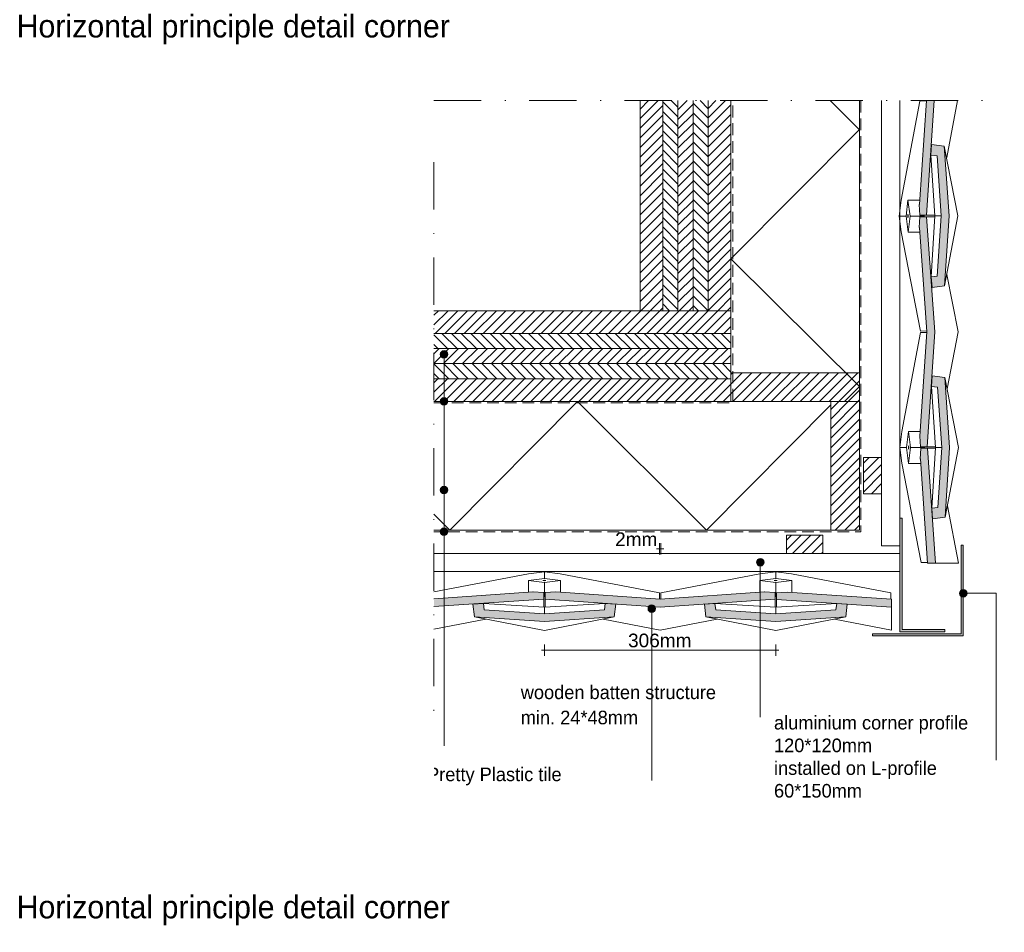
# Paper-space layout 'd-06 principle detail' of a CAD drawing. Header units: millimetres. Extents: x 14 to 195, y 11 to 271.
# Tile 2 of 2: x 18 to 149, y 150 to 271. Entities that reach past the tile are written whole.
import ezdxf
from ezdxf.xclip import XClip

# ---------------------------------------------------------------- set-up
doc = ezdxf.new("R2010")
doc.units = ezdxf.units.MM
doc.header["$MEASUREMENT"] = 0
doc.header["$XCLIPFRAME"] = 0
doc.linetypes.add('B0302', pattern=[12.51, 6.26, -3.125, 0, -3.125])
doc.linetypes.add('B0701', pattern=[2.3412, 1.56, -0.7812])
for name, color, linetype in [('#01', 7, 'Continuous'), ('Dim - 1_50_100', 7, 'Continuous'), ('Info - 1_50_100', 7, 'Continuous'), ('Info - 1_5_10', 7, 'Continuous'), ('Info - Nederlands', 7, 'Continuous')]:
    doc.layers.add(name, color=color, linetype=linetype)
doc.styles.add('GENERATED_STYLE_3', font='Helvetica.ttc')
doc.styles.add('GENERATED_STYLE_4', font='txt')
pattern_1 = [(45, (-768.71855, 560.8864), (-0.6363961, 0.6363961), [])]
pattern_2 = [(315, (-768.71855, 560.8864), (0.6363961, 0.6363961), [])]

# ---------------------------------------------------------------- blocks, each defined once
blk = doc.blocks.new('Drawing_3_2', base_point=(-768.72, 560.89))
at = {"layer": '#01', "linetype": 'Continuous', "lineweight": 0, "true_color": 0xe4e7e8}
for points in [[(137.46, 246.54), (137.44, 246.54), (137.53, 245.12), (138.41, 245.12), (139.42, 260.28), (138.38, 260.28)], [(139.08, 254.48), (138.99, 253.08), (139.8, 252.98), (140.35, 245.03), (139.83, 237.08), (139.03, 236.98), (139.13, 235.58), (140.79, 235.79), (141.39, 245.03), (140.75, 254.27)], [(138.46, 229.72), (137.53, 215.94), (137.51, 215.94), (137.61, 214.52), (138.48, 214.52), (139.5, 229.73), (138.41, 244.92), (137.53, 244.92), (137.44, 243.5), (137.47, 243.5)], [(139.16, 223.88), (139.06, 222.48), (139.87, 222.38), (140.42, 214.43), (139.91, 206.48), (139.1, 206.38), (139.2, 204.98), (140.86, 205.19), (141.46, 214.43), (140.82, 223.67)], [(138.53, 199.12), (139.57, 199.12), (138.53, 214.32), (137.66, 214.32), (137.56, 212.9), (137.59, 212.91)], [(73.26, 193.38), (87.77, 194.39), (87.77, 195.26), (86.35, 195.35), (86.36, 195.33), (73.26, 194.42)], [(103.17, 194.37), (89.39, 195.33), (89.39, 195.35), (87.97, 195.26), (87.97, 194.39), (103.17, 193.33), (118.37, 194.39), (118.37, 195.26), (116.95, 195.35), (116.96, 195.33)], [(133.77, 194.37), (119.99, 195.28), (119.99, 195.31), (118.57, 195.21), (118.57, 194.33), (133.77, 193.33)], [(78.42, 193.69), (78.63, 192.03), (87.87, 191.4), (97.11, 192.03), (97.32, 193.69), (95.92, 193.78), (95.82, 192.98), (87.87, 192.45), (79.92, 192.98), (79.82, 193.78)], [(109.02, 193.69), (109.23, 192.03), (118.47, 191.4), (127.71, 192.03), (127.92, 193.69), (126.52, 193.78), (126.42, 192.98), (118.47, 192.45), (110.52, 192.98), (110.42, 193.78)]]:
    blk.add_hatch(color=254, dxfattribs=at).paths.add_polyline_path(points)
at = {"layer": '#01', "linetype": 'Continuous', "lineweight": 0, "true_color": 0x000000}
for points in [[(74.09, 226.73), (74.13, 226.54), (74.24, 226.38), (74.4, 226.27), (74.59, 226.23), (74.78, 226.27), (74.95, 226.38), (75.05, 226.54), (75.09, 226.73), (75.05, 226.92), (74.95, 227.08), (74.78, 227.19), (74.59, 227.23), (74.4, 227.19), (74.24, 227.08), (74.13, 226.92)], [(74.09, 220.51), (74.13, 220.32), (74.24, 220.16), (74.4, 220.05), (74.59, 220.01), (74.78, 220.05), (74.95, 220.16), (75.05, 220.32), (75.09, 220.51), (75.05, 220.7), (74.95, 220.86), (74.78, 220.97), (74.59, 221.01), (74.4, 220.97), (74.24, 220.86), (74.13, 220.7)], [(74.09, 208.8), (74.13, 208.61), (74.24, 208.45), (74.4, 208.34), (74.59, 208.3), (74.78, 208.34), (74.95, 208.45), (75.05, 208.61), (75.09, 208.8), (75.05, 209), (74.95, 209.16), (74.78, 209.27), (74.59, 209.3), (74.4, 209.27), (74.24, 209.16), (74.13, 209)], [(74.09, 203.29), (74.13, 203.1), (74.24, 202.94), (74.4, 202.83), (74.59, 202.79), (74.78, 202.83), (74.95, 202.94), (75.05, 203.1), (75.09, 203.29), (75.05, 203.48), (74.95, 203.65), (74.78, 203.75), (74.59, 203.79), (74.4, 203.75), (74.24, 203.65), (74.13, 203.48)], [(115.91, 199.26), (115.94, 199.07), (116.05, 198.91), (116.21, 198.8), (116.41, 198.76), (116.6, 198.8), (116.76, 198.91), (116.87, 199.07), (116.91, 199.26), (116.87, 199.46), (116.76, 199.62), (116.6, 199.73), (116.41, 199.76), (116.21, 199.73), (116.05, 199.62), (115.94, 199.46)], [(142.77, 195.15), (142.8, 194.96), (142.91, 194.8), (143.07, 194.69), (143.27, 194.65), (143.46, 194.69), (143.62, 194.8), (143.73, 194.96), (143.77, 195.15), (143.73, 195.34), (143.62, 195.5), (143.46, 195.61), (143.27, 195.65), (143.07, 195.61), (142.91, 195.5), (142.8, 195.34)], [(101.57, 193.13), (101.61, 192.94), (101.72, 192.78), (101.88, 192.67), (102.07, 192.63), (102.26, 192.67), (102.42, 192.78), (102.53, 192.94), (102.57, 193.13), (102.53, 193.32), (102.42, 193.48), (102.26, 193.59), (102.07, 193.63), (101.88, 193.59), (101.72, 193.48), (101.61, 193.32)]]:
    blk.add_hatch(color=18, dxfattribs=at).paths.add_polyline_path(points)
at = {"layer": 'Info - 1_50_100', "linetype": 'Continuous', "lineweight": 0, "true_color": 0x000000}
h = blk.add_hatch(dxfattribs=at)
h.set_pattern_fill('310_Naaldhout__01__0002', color=18, style=0, pattern_type=2)
h.set_pattern_definition(pattern_1)
h.paths.add_polyline_path([(103.53, 260.28), (100.53, 260.28), (100.53, 232.51), (103.53, 232.51)])
h = blk.add_hatch(dxfattribs=at)
h.set_pattern_fill('310_Naaldhout__02__0002', color=18, style=0, pattern_type=2)
h.set_pattern_definition(pattern_2)
h.paths.add_polyline_path([(105.53, 260.28), (103.53, 260.28), (103.53, 232.51), (105.53, 232.51)])
h = blk.add_hatch(dxfattribs=at)
h.set_pattern_fill('310_Naaldhout__01__0002', color=18, style=0, pattern_type=2)
h.set_pattern_definition(pattern_1)
h.paths.add_polyline_path([(107.53, 260.28), (105.53, 260.28), (105.53, 232.51), (107.53, 232.51)])
h = blk.add_hatch(dxfattribs=at)
h.set_pattern_fill('310_Naaldhout__02__0002', color=18, style=0, pattern_type=2)
h.set_pattern_definition(pattern_2)
h.paths.add_polyline_path([(109.53, 260.28), (107.53, 260.28), (107.53, 232.51), (109.53, 232.51)])
h = blk.add_hatch(dxfattribs=at)
h.set_pattern_fill('310_Naaldhout__01__0002', color=18, style=0, pattern_type=2)
h.set_pattern_definition(pattern_1)
h.paths.add_polyline_path([(112.53, 260.28), (109.53, 260.28), (109.53, 232.51), (112.53, 232.51)])
h = blk.add_hatch(dxfattribs=at)
h.set_pattern_fill('415_Isolatie_ruit_0002', color=18, style=0, pattern_type=2)
h.set_pattern_definition([(45.15, (112.526, 273.293), (-16.97, 16.881), []), (135.15, (112.526, 273.293), (16.97, 17.06), [])])
h.paths.add_polyline_path([(129.53, 260.28), (112.53, 260.28), (112.53, 220.51), (129.53, 220.51)])
h = blk.add_hatch(dxfattribs=at)
h.set_pattern_fill('310_Naaldhout__01__0002', color=18, style=0, pattern_type=2)
h.set_pattern_definition(pattern_1)
h.paths.add_polyline_path([(112.53, 232.51), (73.26, 232.51), (73.26, 229.51), (112.53, 229.51)])
h = blk.add_hatch(dxfattribs=at)
h.set_pattern_fill('310_Naaldhout__02__0002', color=18, style=0, pattern_type=2)
h.set_pattern_definition(pattern_2)
h.paths.add_polyline_path([(112.53, 229.51), (73.26, 229.51), (73.26, 227.51), (112.53, 227.51)])
h = blk.add_hatch(dxfattribs=at)
h.set_pattern_fill('310_Naaldhout__01__0002', color=18, style=0, pattern_type=2)
h.set_pattern_definition(pattern_1)
h.paths.add_polyline_path([(112.53, 227.51), (73.26, 227.51), (73.26, 225.51), (112.53, 225.51)])
h = blk.add_hatch(dxfattribs=at)
h.set_pattern_fill('310_Naaldhout__02__0002', color=18, style=0, pattern_type=2)
h.set_pattern_definition(pattern_2)
h.paths.add_polyline_path([(112.53, 225.51), (73.26, 225.51), (73.26, 223.51), (112.53, 223.51)])
h = blk.add_hatch(dxfattribs=at)
h.set_pattern_fill('310_Naaldhout__01__0002', color=18, style=0, pattern_type=2)
h.set_pattern_definition(pattern_1)
h.paths.add_polyline_path([(112.53, 220.51), (129.53, 220.51), (129.53, 224.31), (112.53, 224.31)])
h = blk.add_hatch(dxfattribs=at)
h.set_pattern_fill('310_Naaldhout__01__0002', color=18, style=0, pattern_type=2)
h.set_pattern_definition(pattern_1)
h.paths.add_polyline_path([(112.53, 223.51), (73.26, 223.51), (73.26, 220.51), (112.53, 220.51)])
h = blk.add_hatch(dxfattribs=at)
h.set_pattern_fill('415_Isolatie_ruit_0002', color=18, style=0, pattern_type=2)
h.set_pattern_definition([(135.15, (75.343, 203.51), (16.881, 16.97), []), (225.15, (75.343, 203.51), (-17.06, 16.97), [])])
h.paths.add_polyline_path([(125.73, 220.51), (73.26, 220.51), (73.26, 203.51), (125.73, 203.51)])
h = blk.add_hatch(dxfattribs=at)
h.set_pattern_fill('310_Naaldhout__01__0002', color=18, style=0, pattern_type=2)
h.set_pattern_definition(pattern_1)
h.paths.add_polyline_path([(129.53, 203.51), (129.53, 220.51), (125.73, 220.51), (125.73, 203.51)])
for points in [[(140.82, 190.36), (135.17, 190.36), (135.17, 205.06), (134.87, 205.06), (134.87, 190.06), (140.82, 190.06)], [(142.97, 201.51), (142.97, 189.81), (131.27, 189.81), (131.27, 189.51), (143.27, 189.51), (143.27, 201.51)]]:
    blk.add_hatch(color=18, dxfattribs=at).paths.add_polyline_path(points)
at = {"layer": 'Info - 1_5_10', "linetype": 'Continuous', "lineweight": 0, "true_color": 0x99a3a6}
h = blk.add_hatch(dxfattribs=at)
h.set_pattern_fill('310_Naaldhout__01__0002', color=253, style=0, pattern_type=2)
h.set_pattern_definition(pattern_1)
h.paths.add_polyline_path([(132.47, 213.09), (130.07, 213.09), (130.07, 208.29), (132.47, 208.29)])
h = blk.add_hatch(dxfattribs=at)
h.set_pattern_fill('310_Naaldhout__01__0002', color=253, style=0, pattern_type=2)
h.set_pattern_definition(pattern_1)
h.paths.add_polyline_path([(119.89, 200.41), (124.69, 200.41), (124.69, 202.81), (119.89, 202.81)])
at = {"layer": '#01', "color": 9, "linetype": 'Continuous', "lineweight": 0}
for p, q in [((135.06, 247.14), (137.54, 260.22)), ((137.54, 260.22), (138.39, 260.23)), ((142.49, 260.28), (141.07, 252.77)), ((140.75, 254.27), (142.55, 245.04)), ((139.49, 245.03), (138.99, 253.08)), ((134.8, 245.02), (135.06, 247.14)), ((135.95, 247.14), (135.69, 245.02)), ((137.5, 247.14), (135.95, 247.14)), ((136.22, 245.02), (135.95, 247.14)), ((135.06, 242.95), (134.8, 245.02)), ((135.69, 245.02), (134.8, 245.02)), ((135.69, 245.02), (135.96, 242.9)), ((135.94, 245.16), (135.93, 245.02)), ((135.93, 245.02), (135.94, 244.88)), ((135.96, 245.22), (135.94, 245.16)), ((135.94, 244.88), (135.96, 244.82)), ((135.98, 245.16), (135.96, 245.22)), ((135.96, 242.9), (136.22, 245.02)), ((135.96, 244.82), (135.98, 244.88)), ((135.98, 245.02), (135.98, 245.16)), ((135.98, 244.88), (135.98, 245.02)), ((138.07, 245.02), (136.22, 245.02)), ((138.05, 245.12), (138.07, 245.02)), ((138.07, 245.02), (138.05, 244.92)), ((138.41, 245.12), (139.49, 245.13)), ((138.41, 244.92), (139.49, 244.92)), ((139.03, 236.98), (139.49, 245.03)), ((139.49, 245.03), (140.35, 245.03)), ((142.55, 245.04), (140.79, 235.79)), ((137.62, 229.82), (135.06, 242.95)), ((135.96, 242.9), (137.51, 242.91)), ((141.11, 237.29), (142.57, 229.73)), ((135.13, 216.54), (137.62, 229.62)), ((138.45, 229.83), (137.62, 229.82)), ((137.62, 229.62), (138.46, 229.63)), ((142.57, 229.73), (141.14, 222.17)), ((74.59, 226.23), (74.59, 181.21)), ((140.82, 223.67), (142.63, 214.44)), ((139.57, 214.43), (139.06, 222.48)), ((74.59, 220.01), (74.59, 174.99)), ((134.87, 214.42), (135.13, 216.54)), ((136.02, 216.54), (135.76, 214.42)), ((137.6, 216.54), (136.02, 216.54)), ((136.3, 214.42), (136.02, 216.54)), ((135.13, 212.35), (134.87, 214.42)), ((135.76, 214.42), (134.87, 214.42)), ((135.76, 214.42), (136.03, 212.3)), ((136.01, 214.56), (136, 214.42)), ((136, 214.42), (136.01, 214.28)), ((136.03, 214.62), (136.01, 214.56)), ((136.01, 214.28), (136.03, 214.22)), ((136.05, 214.56), (136.03, 214.62)), ((136.03, 212.3), (136.3, 214.42)), ((136.03, 214.22), (136.05, 214.28)), ((136.06, 214.42), (136.05, 214.56)), ((136.05, 214.28), (136.06, 214.42)), ((138.14, 214.42), (136.3, 214.42)), ((138.12, 214.52), (138.14, 214.42)), ((138.14, 214.42), (138.12, 214.32)), ((138.48, 214.52), (139.56, 214.53)), ((138.53, 214.32), (139.55, 214.32)), ((139.1, 206.38), (139.57, 214.43)), ((139.57, 214.43), (140.42, 214.43)), ((142.63, 214.44), (140.86, 205.19)), ((137.69, 199.22), (135.13, 212.35)), ((136.03, 212.3), (137.63, 212.31)), ((74.59, 208.3), (74.59, 183.4)), ((141.18, 206.69), (142.65, 199.13)), ((74.59, 202.79), (74.59, 174.99)), ((87.87, 198), (85.75, 197.73)), ((89.94, 197.74), (87.87, 198)), ((87.87, 197.11), (87.87, 198)), ((118.47, 198), (116.35, 197.73)), ((116.41, 198.76), (116.41, 178.79)), ((120.54, 197.74), (118.47, 198)), ((118.47, 197.11), (118.47, 198)), ((138.52, 199.23), (137.69, 199.22)), ((85.75, 197.73), (73.26, 195.33)), ((85.75, 196.84), (87.87, 197.11)), ((85.75, 195.29), (85.75, 196.84)), ((87.87, 196.57), (85.75, 196.84)), ((87.67, 196.84), (87.73, 196.86)), ((87.73, 196.82), (87.67, 196.84)), ((87.73, 196.86), (87.87, 196.87)), ((87.87, 196.81), (87.73, 196.82)), ((87.87, 197.11), (89.99, 196.84)), ((87.87, 196.87), (88.01, 196.86)), ((89.99, 196.84), (87.87, 196.57)), ((88.01, 196.82), (87.87, 196.81)), ((88.01, 196.86), (88.07, 196.84)), ((88.07, 196.84), (88.01, 196.82)), ((103.07, 195.22), (89.94, 197.74)), ((89.99, 196.84), (89.99, 195.29)), ((116.35, 197.73), (103.27, 195.22)), ((116.35, 196.84), (118.47, 197.11)), ((116.35, 195.26), (116.35, 196.84)), ((118.47, 196.57), (116.35, 196.84)), ((118.27, 196.84), (118.33, 196.86)), ((118.33, 196.82), (118.27, 196.84)), ((118.33, 196.86), (118.47, 196.87)), ((118.47, 196.81), (118.33, 196.82)), ((118.47, 197.11), (120.59, 196.84)), ((118.47, 196.87), (118.61, 196.86)), ((120.59, 196.84), (118.47, 196.57)), ((118.61, 196.82), (118.47, 196.81)), ((118.61, 196.86), (118.67, 196.84)), ((118.67, 196.84), (118.61, 196.82)), ((133.67, 195.22), (120.54, 197.74)), ((120.59, 196.84), (120.59, 195.24)), ((87.87, 194.73), (87.87, 196.57)), ((118.47, 194.73), (118.47, 196.57)), ((87.77, 194.75), (87.87, 194.73)), ((87.77, 194.39), (87.77, 193.31)), ((87.87, 194.73), (87.97, 194.75)), ((87.97, 194.39), (87.97, 193.31)), ((103.07, 194.38), (103.07, 195.22)), ((103.27, 195.22), (103.27, 194.37)), ((118.37, 194.75), (118.47, 194.73)), ((118.37, 194.39), (118.37, 193.31)), ((118.47, 194.73), (118.57, 194.75)), ((118.58, 194.34), (118.58, 193.32)), ((133.67, 194.38), (133.67, 195.22)), ((87.87, 193.3), (79.82, 193.78)), ((95.92, 193.78), (87.87, 193.3)), ((87.87, 193.3), (87.87, 192.45)), ((118.47, 193.3), (110.42, 193.78)), ((126.52, 193.78), (118.47, 193.3)), ((118.47, 193.3), (118.47, 192.45)), ((73.26, 190.39), (80.13, 191.71)), ((78.63, 192.03), (87.87, 190.24)), ((87.87, 190.24), (97.11, 192.03)), ((95.62, 191.71), (103.17, 190.26)), ((102.07, 192.63), (102.07, 170.41)), ((103.17, 190.26), (110.73, 191.71)), ((109.23, 192.03), (118.47, 190.24)), ((118.47, 190.24), (127.71, 192.03)), ((126.22, 191.71), (133.77, 190.26))]:
    blk.add_line(p, q, dxfattribs=at)
at = {"layer": '#01', "color": 2, "linetype": 'Continuous', "lineweight": 0}
for p, q in [((138.38, 260.28), (137.46, 246.54)), ((138.41, 245.12), (139.42, 260.28)), ((139.08, 254.48), (138.99, 253.08)), ((140.75, 254.27), (139.08, 254.48)), ((141.39, 245.03), (140.75, 254.27)), ((138.99, 253.08), (139.8, 252.98)), ((139.8, 252.98), (140.35, 245.03)), ((137.46, 246.54), (137.44, 246.54)), ((137.44, 246.54), (137.53, 245.12)), ((137.53, 244.92), (137.44, 243.5)), ((137.53, 245.12), (138.41, 245.12)), ((138.41, 244.92), (137.53, 244.92)), ((139.5, 229.73), (138.41, 244.92)), ((140.35, 245.03), (139.83, 237.08)), ((140.79, 235.79), (141.39, 245.03)), ((137.44, 243.5), (137.47, 243.5)), ((137.47, 243.5), (138.46, 229.72)), ((139.83, 237.08), (139.03, 236.98)), ((139.03, 236.98), (139.13, 235.58)), ((139.13, 235.58), (140.79, 235.79)), ((138.46, 229.72), (137.53, 215.94)), ((138.48, 214.52), (139.5, 229.73)), ((139.16, 223.88), (139.06, 222.48)), ((140.82, 223.67), (139.16, 223.88)), ((141.46, 214.43), (140.82, 223.67)), ((139.06, 222.48), (139.87, 222.38)), ((139.87, 222.38), (140.42, 214.43)), ((137.53, 215.94), (137.51, 215.94)), ((137.51, 215.94), (137.61, 214.52)), ((137.66, 214.32), (137.56, 212.9)), ((137.61, 214.52), (138.48, 214.52)), ((138.53, 214.32), (137.66, 214.32)), ((139.57, 199.12), (138.53, 214.32)), ((140.42, 214.43), (139.91, 206.48)), ((140.86, 205.19), (141.46, 214.43)), ((137.56, 212.9), (137.59, 212.91)), ((137.59, 212.91), (138.53, 199.12)), ((139.91, 206.48), (139.1, 206.38)), ((139.1, 206.38), (139.2, 204.98)), ((139.2, 204.98), (140.86, 205.19)), ((138.53, 199.12), (142.65, 199.13)), ((73.26, 194.42), (86.36, 195.33)), ((86.36, 195.33), (86.35, 195.35)), ((86.35, 195.35), (87.77, 195.26)), ((87.97, 195.26), (89.39, 195.35)), ((89.39, 195.35), (89.39, 195.33)), ((89.39, 195.33), (103.17, 194.37)), ((103.17, 194.37), (116.96, 195.33)), ((116.96, 195.33), (116.95, 195.35)), ((116.95, 195.35), (118.37, 195.26)), ((87.77, 194.39), (73.26, 193.38)), ((87.77, 195.26), (87.77, 194.39)), ((87.97, 194.39), (87.97, 195.26)), ((103.17, 193.33), (87.97, 194.39)), ((118.37, 194.39), (103.17, 193.33)), ((118.37, 195.26), (118.37, 194.39)), ((118.57, 195.21), (119.99, 195.31)), ((118.57, 194.33), (118.57, 195.21)), ((133.77, 193.33), (118.57, 194.33)), ((119.99, 195.31), (119.99, 195.28)), ((119.99, 195.28), (133.77, 194.37)), ((133.77, 194.37), (133.77, 190.26)), ((78.42, 193.69), (79.82, 193.78)), ((78.63, 192.03), (78.42, 193.69)), ((79.82, 193.78), (79.92, 192.98)), ((79.92, 192.98), (87.87, 192.45)), ((87.87, 192.45), (95.82, 192.98)), ((95.82, 192.98), (95.92, 193.78)), ((95.92, 193.78), (97.32, 193.69)), ((97.32, 193.69), (97.11, 192.03)), ((109.02, 193.69), (110.42, 193.78)), ((109.23, 192.03), (109.02, 193.69)), ((110.42, 193.78), (110.52, 192.98)), ((110.52, 192.98), (118.47, 192.45)), ((118.47, 192.45), (126.42, 192.98)), ((126.42, 192.98), (126.52, 193.78)), ((126.52, 193.78), (127.92, 193.69)), ((127.92, 193.69), (127.71, 192.03)), ((87.87, 191.4), (78.63, 192.03)), ((97.11, 192.03), (87.87, 191.4)), ((118.47, 191.4), (109.23, 192.03)), ((127.71, 192.03), (118.47, 191.4))]:
    blk.add_line(p, q, dxfattribs=at)
at = {"layer": '#01', "color": 2, "linetype": 'B0701', "lineweight": 0, "flags": 128}
for points in [[(129.73, 260.28), (129.73, 203.29), (73.26, 203.29)], [(73.26, 220.31), (112.77, 220.31), (112.77, 260.28)]]:
    blk.add_lwpolyline(points, dxfattribs=at)
at = {"layer": '#01', "color": 9, "linetype": 'Continuous', "lineweight": 0, "flags": 128}
blk.add_lwpolyline([(143.77, 195.15), (147.63, 195.15), (147.63, 173.07)], dxfattribs=at)
at = {"layer": '#01', "color": 1, "linetype": 'Continuous', "lineweight": 0}
for centre in [(74.59, 226.73), (74.59, 220.51), (74.59, 208.8), (74.59, 203.29), (116.41, 199.26), (143.27, 195.15), (102.07, 193.13)]:
    blk.add_circle(centre, 0.5, dxfattribs=at)
at = {"layer": 'Dim - 1_50_100', "color": 1, "linetype": 'Continuous', "lineweight": 0}
for p, q in [((102.67, 201.03), (103.07, 201.03)), ((103.07, 200.28), (103.07, 201.78)), ((103.07, 201.03), (103.27, 201.03)), ((103.27, 200.28), (103.27, 201.78)), ((103.27, 201.03), (103.67, 201.03)), ((87.47, 187.63), (87.87, 187.63)), ((87.87, 186.88), (87.87, 188.38)), ((87.87, 187.63), (118.47, 187.63)), ((118.47, 186.88), (118.47, 188.38)), ((118.47, 187.63), (118.87, 187.63))]:
    blk.add_line(p, q, dxfattribs=at)
at = {"layer": 'Info - 1_50_100', "color": 9, "linetype": 'Continuous', "lineweight": 0, "flags": 128}
for points in [[(103.53, 260.28), (103.53, 232.51), (100.53, 232.51), (100.53, 260.28)], [(105.53, 260.28), (105.53, 232.51), (103.53, 232.51), (103.53, 260.28)], [(107.53, 260.28), (107.53, 232.51), (105.53, 232.51), (105.53, 260.28)], [(109.53, 260.28), (109.53, 232.51), (107.53, 232.51), (107.53, 260.28)], [(112.53, 260.28), (112.53, 232.51), (109.53, 232.51), (109.53, 260.28)], [(132.47, 260.28), (132.47, 201.41), (134.87, 201.41), (134.87, 260.28)], [(73.26, 232.51), (112.53, 232.51), (112.53, 229.51), (73.26, 229.51)], [(73.26, 229.51), (112.53, 229.51), (112.53, 227.51), (73.26, 227.51)], [(73.26, 227.51), (112.53, 227.51), (112.53, 225.51), (73.26, 225.51)], [(73.26, 225.51), (112.53, 225.51), (112.53, 223.51), (73.26, 223.51)], [(73.26, 223.51), (112.53, 223.51), (112.53, 220.51), (73.26, 220.51)], [(73.26, 200.41), (134.87, 200.41), (134.87, 198.01), (73.26, 198.01)]]:
    blk.add_lwpolyline(points, dxfattribs=at)
at = {"layer": 'Info - 1_50_100', "color": 4, "linetype": 'Continuous', "lineweight": 0, "flags": 128}
for points in [[(100.53, 260.28), (100.53, 232.51), (112.53, 232.51), (112.53, 260.28)], [(73.26, 232.51), (112.53, 232.51), (112.53, 220.51), (73.26, 220.51)]]:
    blk.add_lwpolyline(points, dxfattribs=at)
at = {"layer": 'Info - 1_50_100', "color": 1, "linetype": 'Continuous', "lineweight": 0, "flags": 128}
for points in [[(129.53, 260.28), (129.53, 220.51), (112.53, 220.51), (112.53, 260.28)], [(73.26, 220.51), (125.73, 220.51), (125.73, 203.51), (73.26, 203.51)]]:
    blk.add_lwpolyline(points, dxfattribs=at)
at = {"layer": 'Info - 1_50_100', "color": 2, "linetype": 'Continuous', "lineweight": 0, "flags": 128}
for points in [[(112.53, 220.51), (112.53, 224.31), (129.53, 224.31), (129.53, 220.51)], [(129.53, 203.51), (125.73, 203.51), (125.73, 220.51), (129.53, 220.51)]]:
    blk.add_lwpolyline(points, close=True, dxfattribs=at)
at = {"layer": 'Info - 1_50_100', "color": 9, "linetype": 'Continuous', "lineweight": 0, "flags": 128}
for points in [[(140.82, 190.36), (135.17, 190.36), (135.17, 205.06), (134.87, 205.06), (134.87, 190.06), (140.82, 190.06)], [(142.97, 201.51), (142.97, 189.81), (131.27, 189.81), (131.27, 189.51), (143.27, 189.51), (143.27, 201.51)]]:
    blk.add_lwpolyline(points, close=True, dxfattribs=at)
at = {"layer": 'Info - 1_5_10', "color": 4, "linetype": 'Continuous', "lineweight": 0, "flags": 128}
for points in [[(132.47, 213.09), (130.07, 213.09), (130.07, 208.29), (132.47, 208.29)], [(119.89, 200.41), (119.89, 202.81), (124.69, 202.81), (124.69, 200.41)]]:
    blk.add_lwpolyline(points, close=True, dxfattribs=at)
at = {"layer": 'Dim - 1_50_100', "color": 2, "linetype": 'Continuous', "lineweight": 0, "char_height": 1.8, "attachment_point": 7, "style": 'GENERATED_STYLE_3'}
for s, insert, width in [('\\A1;{\\pql;\\fHelvetica|b0|i0|c0|p0;\\W1.000000;2mm}', (97.22, 201.39), 5.6469), ('\\A1;{\\pql;\\fHelvetica|b0|i0|c0|p0;\\W1.000000;306mm}', (98.93, 187.99), 8.4735)]:
    blk.add_mtext(s, dxfattribs=dict(at, insert=insert, width=width))
at = {"layer": 'Info - Nederlands', "color": 2, "linetype": 'Continuous', "lineweight": 0, "char_height": 1.8, "attachment_point": 4, "style": 'GENERATED_STYLE_4'}
for s, insert, line_spacing_factor in [('\\A1;{\\pql;\\fWork Sans|b0|i0|c0|p0;\\W1.000000;wall\\P\\pql;\\fWork Sans|b0|i0|c0|p0;\\W1.000000;vapour barrier\\P\\pql;\\fWork Sans|b0|i0|c0|p0;\\C9;\\H1.000060x;\\W1.000000;insulation\\P\\pql;\\fWork Sans|b0|i0|c0|p0;\\C2;\\H0.999940x;\\W1.000000;waterproof membrane}', (44.66, 178.07), 1.064799), ('\\A1;{\\pql;\\fWork Sans|b0|i0|c0|p0;\\W1.000000;wooden batten structure\\P\\pql;\\fWork Sans|b0|i0|c0|p0;\\W1.000000;min. 24*48mm}', (84.74, 180.38), 1.110307)]:
    blk.add_mtext(s, dxfattribs=dict(at, insert=insert, line_spacing_factor=line_spacing_factor))
at = {"layer": 'Info - Nederlands', "color": 2, "linetype": 'Continuous', "lineweight": 0, "insert": (118.23, 173.53), "char_height": 1.8, "width": 30.8877, "attachment_point": 4, "style": 'GENERATED_STYLE_4'}
blk.add_mtext('\\A1;{\\pql;\\fWork Sans|b0|i0|c0|p0;\\W1.000000;aluminium corner profile\\P\\pql;\\fWork Sans|b0|i0|c0|p0;\\W1.000000;120*120mm\\P\\pql;\\fWork Sans|b0|i0|c0|p0;\\W1.000000;installed on L-profile\\P\\pql;\\fWork Sans|b0|i0|c0|p0;\\W1.000000;60*150mm\\P\\pql;\\fWork Sans|b0|i0|c0|p0;\\W1.000000;}', dxfattribs=at)
at = {"layer": 'Info - Nederlands', "color": 2, "linetype": 'Continuous', "lineweight": 0, "insert": (72.35, 170.94), "char_height": 1.8, "attachment_point": 4, "style": 'GENERATED_STYLE_4'}
blk.add_mtext('\\A1;{\\pql;\\fWork Sans|b0|i0|c0|p0;\\W1.000000;Pretty Plastic tile}', dxfattribs=at)

psp = doc.layouts.new('d-06 principle detail')

# ---------------------------------------------------------------- linework, layer by layer
at = {"layer": '#01', "color": 2, "linetype": 'B0302', "lineweight": 0}
for p, q in [((73.26, 260.28), (148.69, 260.28)), ((73.26, 252.16), (73.26, 177.16))]:
    psp.add_line(p, q, dxfattribs=at)

# ---------------------------------------------------------------- block references
at = {"color": 4, "linetype": 'Continuous', "lineweight": 0}
ref = psp.add_blockref('Drawing_3_2', (-768.72, 560.89), dxfattribs=at)
XClip(ref).set_block_clipping_path([(73.261428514, 149.016490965), (190.9095256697, 260.2781041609)])

# ---------------------------------------------------------------- texts
at = {"layer": 'Info - 1_5_10', "color": 9, "linetype": 'Continuous', "lineweight": 0, "insert": (18.06, 267.72), "char_height": 3, "attachment_point": 7, "style": 'GENERATED_STYLE_4'}
psp.add_mtext('\\A1;{\\pql;\\fWork Sans|b0|i0|c0|p0;\\W1.000000;Horizontal principle detail corner}', dxfattribs=at)
at = {"layer": 'Info - 1_5_10', "color": 2, "linetype": 'Continuous', "lineweight": 0, "insert": (18.06, 151.27), "char_height": 3, "attachment_point": 7, "style": 'GENERATED_STYLE_4'}
psp.add_mtext('\\A1;{\\pql;\\fWork Sans|b0|i0|c0|p0;\\W1.000000;Horizontal principle detail corner}', dxfattribs=at)

doc.saveas('drawing.dxf')
